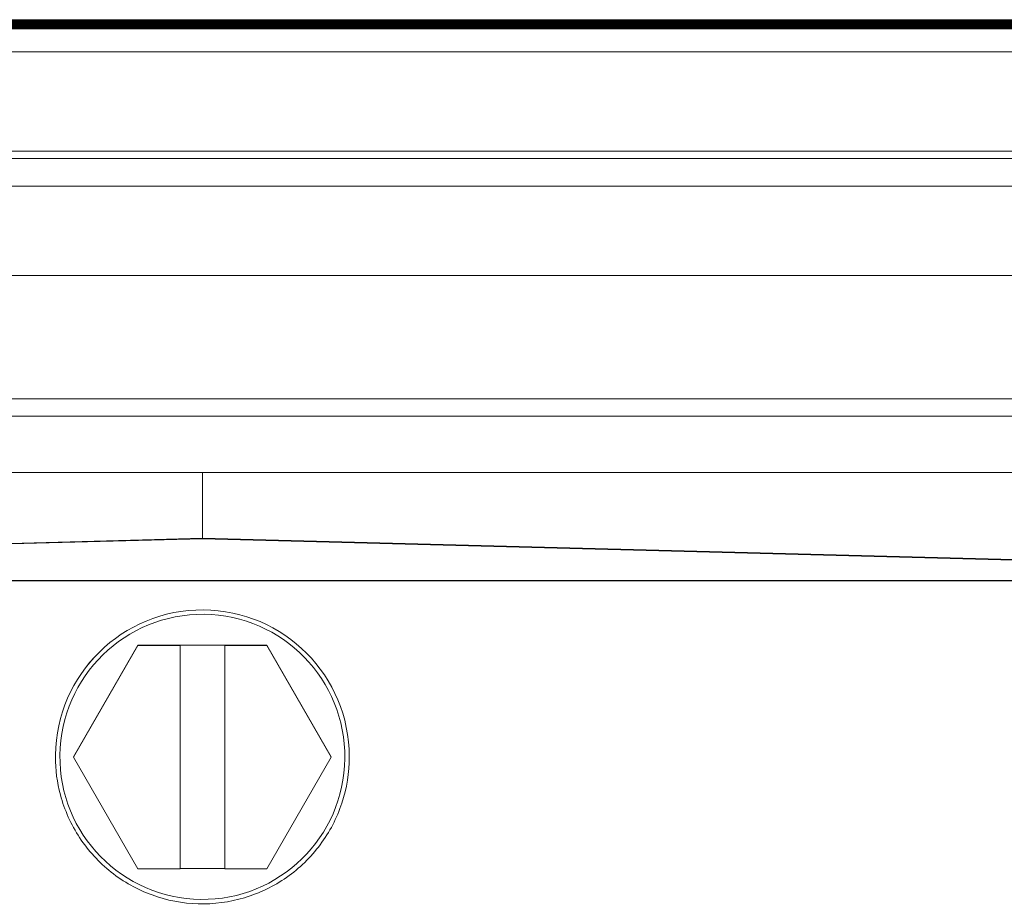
# Model space of a CAD drawing. Header units: inches. Extents: x 1 to 669, y 0 to 417.
# Tile 84 of 256: x 83.553 to 84.599, y 289.344 to 290.284. Entities that reach past the tile are written whole.
import ezdxf

# ---------------------------------------------------------------- set-up
doc = ezdxf.new("R2010")
doc.units = ezdxf.units.IN
doc.header["$LTSCALE"] = 12
doc.header["$MEASUREMENT"] = 0
doc.layers.get('0').update_dxf_attribs({"linetype": 'CONTINUOUS'})
doc.layers.add('X', color=1, linetype='CONTINUOUS')

# ---------------------------------------------------------------- blocks, each defined once
blk = doc.blocks.new('GASTRAIN')
at = {"layer": 'X', "lineweight": 0}
for p, q in [((-41.2842, 308.1396), (-37.7612, 308.1396)), ((-41.2842, 308.1391), (-37.7612, 308.1391)), ((-40.8806, 308.1405), (-38.1648, 308.1405)), ((-40.8806, 308.14), (-38.1648, 308.14)), ((-41.2842, 308.1386), (-37.7612, 308.1386)), ((-41.2842, 308.1381), (-37.7612, 308.1381)), ((-41.2842, 308.1376), (-37.7612, 308.1376)), ((-41.2842, 308.1371), (-37.7612, 308.1371)), ((-41.2842, 308.1366), (-37.7612, 308.1366)), ((-41.2842, 308.1347), (-37.7612, 308.1347)), ((-41.2842, 308.1342), (-37.7612, 308.1342)), ((-41.2842, 308.1337), (-37.7451, 308.1337)), ((-41.2842, 308.1332), (-37.7612, 308.1332)), ((-41.2842, 308.1327), (-37.7612, 308.1327)), ((-41.2842, 308.1322), (-37.7612, 308.1322)), ((-41.2842, 308.1317), (-37.7612, 308.1317)), ((-40.9553, 308.1361), (-38.0901, 308.1361)), ((-40.9553, 308.1352), (-38.0901, 308.1352)), ((-40.8806, 308.1356), (-38.1648, 308.1356)), ((-40.8806, 308.1313), (-38.1648, 308.1313)), ((-40.8806, 308.1308), (-38.1648, 308.1308)), ((-38.1648, 308.1063), (-40.8806, 308.1063)), ((-38.1081, 307.993), (-40.9373, 307.993)), ((-40.9361, 308.0008), (-38.1093, 308.0008)), ((-38.1076, 307.9639), (-40.9378, 307.9639)), ((-38.0998, 307.869), (-40.9455, 307.869)), ((-37.841, 307.7378), (-41.2044, 307.7378)), ((-37.841, 307.7196), (-41.2044, 307.7196)), ((-37.841, 307.7196), (-41.2044, 307.7196)), ((-39.5227, 307.6597), (-41.2093, 307.6598)), ((-37.841, 307.6598), (-41.2044, 307.6598)), ((-37.8361, 307.6598), (-39.5227, 307.6597)), ((-39.5227, 307.6597), (-39.5227, 307.5898)), ((-41.2093, 307.5455), (-39.5227, 307.5898)), ((-41.2068, 307.5451), (-39.5227, 307.5892)), ((-39.5227, 307.5892), (-39.5227, 307.5898)), ((-39.5227, 307.5898), (-37.8361, 307.5455)), ((-39.5227, 307.5892), (-37.8386, 307.5451)), ((-37.7738, 307.5446), (-41.2717, 307.5446)), ((-37.8386, 307.5451), (-41.2068, 307.5451)), ((-39.5912, 307.4763), (-39.6597, 307.3577)), ((-39.6597, 307.3575), (-39.5912, 307.4761)), ((-39.5912, 307.4763), (-39.4542, 307.4763)), ((-39.5912, 307.4761), (-39.5912, 307.4763)), ((-39.5912, 307.4761), (-39.5464, 307.4761)), ((-39.5464, 307.4763), (-39.499, 307.4763)), ((-39.5464, 307.4761), (-39.5464, 307.4763)), ((-39.5464, 307.2388), (-39.5464, 307.4761)), ((-39.499, 307.4763), (-39.499, 307.4761)), ((-39.499, 307.4761), (-39.4542, 307.4761)), ((-39.499, 307.2388), (-39.499, 307.4761)), ((-39.3857, 307.3577), (-39.4542, 307.4763)), ((-39.4542, 307.4761), (-39.4542, 307.4763)), ((-39.4542, 307.4761), (-39.3857, 307.3575)), ((-39.6789, 307.3577), (-39.6789, 307.3577)), ((-39.6597, 307.3577), (-39.6597, 307.3575)), ((-39.5912, 307.2388), (-39.6597, 307.3575)), ((-39.3857, 307.3575), (-39.4542, 307.2388)), ((-39.3857, 307.3575), (-39.3857, 307.3577)), ((-39.3666, 307.3577), (-39.3666, 307.3577)), ((-39.5464, 307.2388), (-39.5912, 307.2388)), ((-39.5464, 307.239), (-39.499, 307.239)), ((-39.4542, 307.2388), (-39.499, 307.2388))]:
    blk.add_line(p, q, dxfattribs=at)
at = {"layer": 'X', "lineweight": 0, "extrusion": (0, 0, -1)}
for major_axis, start_param, end_param in [((-0.1561, 0), 0.011528, 3.141593), ((-0.1561, 0), 0.011681, 3.141593), ((-0.1514, 0), 0.011681, 6.294866), ((-0.1561, 0), 0, 0.011681)]:
    blk.add_ellipse((-39.5227, 307.3577), major_axis=major_axis, ratio=0.999998, start_param=start_param, end_param=end_param, dxfattribs=at)
at = {"layer": 'X', "lineweight": 0}
blk.add_open_spline([(-39.3666, 307.3577), (-39.3666, 307.341), (-39.3693, 307.3244), (-39.3797, 307.2928), (-39.3875, 307.2778), (-39.4074, 307.2511), (-39.4195, 307.2393), (-39.4468, 307.2202), (-39.462, 307.2129), (-39.4939, 307.2033), (-39.5106, 307.2011), (-39.5439, 307.2021), (-39.5605, 307.2053), (-39.5918, 307.2167), (-39.6065, 307.2249), (-39.6326, 307.2456), (-39.644, 307.258), (-39.6623, 307.2858), (-39.6692, 307.3012), (-39.6771, 307.3305), (-39.6789, 307.3441), (-39.6789, 307.3577)], degree=3, knots=[3.141593, 3.141593, 3.141593, 3.141593, 3.461593, 3.461593, 3.781593, 3.781593, 4.101593, 4.101593, 4.421593, 4.421593, 4.741593, 4.741593, 5.061593, 5.061593, 5.381593, 5.381593, 5.701593, 5.701593, 6.021593, 6.021593, 6.283185, 6.283185, 6.283185, 6.283185], dxfattribs=at)

msp = doc.modelspace()

# ---------------------------------------------------------------- block references
msp.add_blockref('GASTRAIN', (123.26937, -17.85695))

doc.saveas('drawing.dxf')
